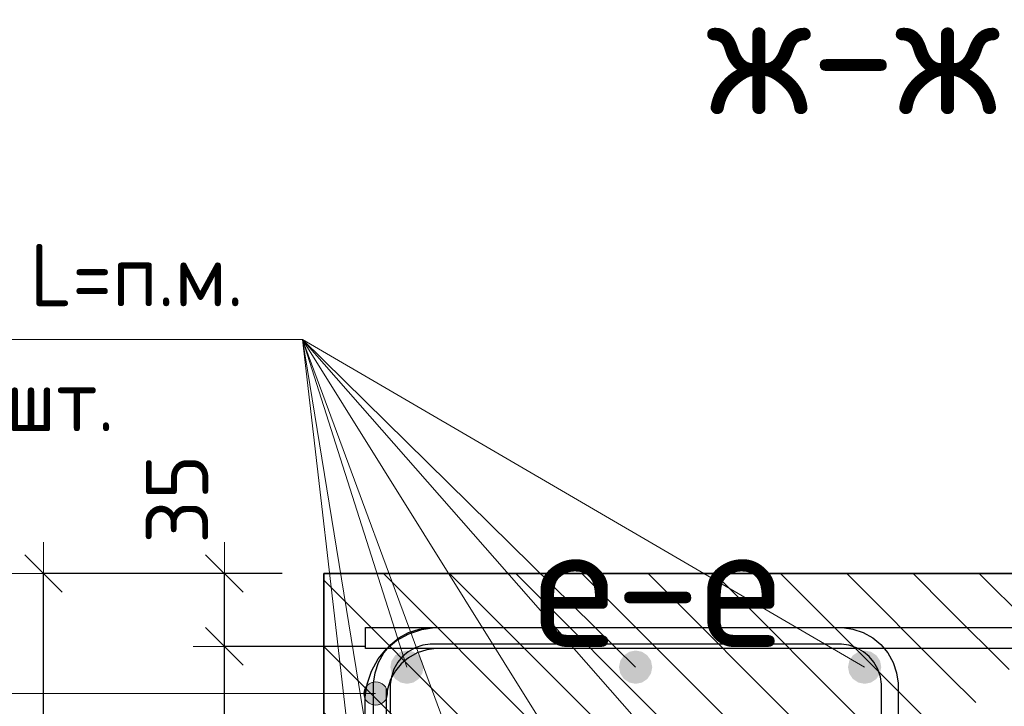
# Model space of a CAD drawing. Header units: metres. Extents: x -38 to 114, y -15 to 21.
# Tile 105 of 244: x 72.026 to 72.499, y 2.48 to 2.81. Entities that reach past the tile are written whole.
import ezdxf

# ---------------------------------------------------------------- set-up
doc = ezdxf.new("R2010")
doc.units = ezdxf.units.M
doc.header["$PDMODE"] = 65
for name, color, linetype, lineweight in [('XR$3$Арм. стержнями верхней зоны', 180, 'Continuous', 35), ('XR$3$Арм.стержн. Арматура края', 96, 'Continuous', 35), ('XR$3$Арм.стержн. Хомут', 240, 'Continuous', 35), ('XR$3$Арм.стержн.горизонт. 1', 180, 'Continuous', 35), ('XR$3$Размерная линия (1)', 7, 'Continuous', 13)]:
    doc.layers.add(name, color=color, linetype=linetype, lineweight=lineweight)
doc.styles.add('ISOCPEUR', font='txt')
doc.dimstyles.new('DIMSTYLE_23', dxfattribs={"dimtxt": 0.03, "dimasz": 0.03, "dimexe": 0, "dimexo": 0, "dimgap": 0.015, "dimtad": 2, "dimdec": 0, "dimlfac": 1000, "dimrnd": 5, "dimzin": 12, "dimdsep": 46, "dimtxsty": 'ISOCPEUR', "dimblk1": 'ALL_ML_STRICH', "dimblk2": 'ALL_ML_STRICH', "dimsah": 1, "dimcen": 0, "dimclrd": 7, "dimclre": 256, "dimclrt": 7, "dimadec": 0, "dimazin": 0, "dimtfac": 1, "dimtdec": 0, "dimtix": 1, "dimtmove": 2, "dimatfit": 3, "dimfxl": 0, "dimtvp": 1.2, "dimtzin": 0, "dimlwd": 0, "dimlwe": -3, "dimarcsym": 0})
doc.dimstyles.new('DIMSTYLE_24', dxfattribs={"dimtxt": 0.03, "dimasz": 0.03, "dimexe": 0, "dimexo": 0, "dimgap": 0.015, "dimtad": 2, "dimdec": 0, "dimlfac": 1000, "dimrnd": 5, "dimzin": 12, "dimdsep": 46, "dimtxsty": 'ISOCPEUR', "dimblk1": 'ALL_ML_STRICH', "dimblk2": 'ALL_ML_STRICH', "dimsah": 1, "dimcen": 0, "dimclrd": 7, "dimclre": 256, "dimclrt": 7, "dimadec": 0, "dimazin": 0, "dimtfac": 1, "dimtdec": 0, "dimtix": 1, "dimtmove": 2, "dimatfit": 3, "dimfxl": 0, "dimtzin": 0, "dimlwd": 0, "dimlwe": -3, "dimarcsym": 0})
pattern_1 = [(135, (0, 0), (-0.031819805, -0.031819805), [0.4, -0.05, 0, -0.05]), (135, (-0.01591, -0.01591), (-0.031819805, -0.031819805), [0.8, -0.1, 0.1, -0.1])]

# ---------------------------------------------------------------- blocks, each defined once
blk = doc.blocks.new('ALL_ML_STRICH')
at = {"color": 0, "linetype": 'ByBlock', "lineweight": -2}
for p, q in [((0, -0.5), (0, 0.5)), ((-0.3, -0.3), (0.3, 0.3)), ((-1, 0), (0.5, 0))]:
    blk.add_line(p, q, dxfattribs=at)
blk = doc.blocks.new('*D245')
at = {"layer": 'DEFPOINTS', "color": 7, "linetype": 'Continuous', "lineweight": 13, "transparency": 33554687}
for p in [(72.21207, 2.50903), (72.12431, 2.34903), (72.21203, 2.34903)]:
    blk.add_point(p, dxfattribs=at)
at = {"layer": 'XR$3$Размерная линия (1)', "color": 9, "linetype": 'Continuous', "lineweight": -2, "true_color": 0xc7c7c7, "transparency": 33554687}
for p, q in [((72.19207, 2.50903), (72.12431, 2.50903)), ((72.19203, 2.34903), (72.12431, 2.34903))]:
    blk.add_line(p, q, dxfattribs=at)
at = {"layer": 'XR$3$Размерная линия (1)', "color": 7, "linetype": 'Continuous', "lineweight": -2, "transparency": 33554687}
blk.add_line((72.12431, 2.34903), (72.12431, 2.50903), dxfattribs=at)
at = {"layer": 'XR$3$Размерная линия (1)', "color": 7, "linetype": 'Continuous', "lineweight": 13, "transparency": 33554687, "xscale": 0.03, "yscale": 0.03, "zscale": 0.03}
for p, rotation in [((72.12431, 2.50903), 90), ((72.12431, 2.34903), 270)]:
    blk.add_blockref('ALL_ML_STRICH', p, dxfattribs=dict(at, rotation=rotation))
at = {"layer": 'XR$3$Размерная линия (1)', "color": 7, "linetype": 'Continuous', "lineweight": 13, "transparency": 33554687, "insert": (72.10181, 2.43353), "char_height": 0.03, "width": 0.09, "attachment_point": 5, "rotation": 90, "style": 'ISOCPEUR'}
blk.add_mtext('\\A1;{160}', dxfattribs=at)
blk = doc.blocks.new('*D246')
at = {"layer": 'DEFPOINTS', "color": 7, "linetype": 'Continuous', "lineweight": 13, "transparency": 33554687}
for p in [(72.17211, 2.54403), (72.12431, 2.50903), (72.21207, 2.50903)]:
    blk.add_point(p, dxfattribs=at)
at = {"layer": 'XR$3$Размерная линия (1)', "color": 9, "linetype": 'Continuous', "lineweight": -2, "true_color": 0xc7c7c7, "transparency": 33554687}
for p, q in [((72.15211, 2.54403), (72.12431, 2.54403)), ((72.19207, 2.50903), (72.12431, 2.50903))]:
    blk.add_line(p, q, dxfattribs=at)
at = {"layer": 'XR$3$Размерная линия (1)', "color": 7, "linetype": 'Continuous', "lineweight": -2, "transparency": 33554687}
blk.add_line((72.12431, 2.50903), (72.12431, 2.54403), dxfattribs=at)
at = {"layer": 'XR$3$Размерная линия (1)', "color": 7, "linetype": 'Continuous', "lineweight": 13, "transparency": 33554687, "xscale": 0.03, "yscale": 0.03, "zscale": 0.03}
for p, rotation in [((72.12431, 2.54403), 90), ((72.12431, 2.50903), 270)]:
    blk.add_blockref('ALL_ML_STRICH', p, dxfattribs=dict(at, rotation=rotation))
at = {"layer": 'XR$3$Размерная линия (1)', "color": 7, "linetype": 'Continuous', "lineweight": 13, "transparency": 33554687, "insert": (72.10157, 2.57977), "char_height": 0.03, "width": 0.06, "attachment_point": 5, "rotation": 90, "style": 'ISOCPEUR'}
blk.add_mtext('\\A1;{35}', dxfattribs=at)
blk = doc.blocks.new('*D247')
at = {"layer": 'DEFPOINTS', "color": 7, "linetype": 'Continuous', "lineweight": 13, "transparency": 33554687}
for p in [(72.17211, 2.54403), (72.03736, 2.18403), (72.17211, 2.18403)]:
    blk.add_point(p, dxfattribs=at)
at = {"layer": 'XR$3$Размерная линия (1)', "color": 9, "linetype": 'Continuous', "lineweight": -2, "true_color": 0xc7c7c7, "transparency": 33554687}
for p, q in [((72.15211, 2.54403), (72.03736, 2.54403)), ((72.15211, 2.18403), (72.03736, 2.18403))]:
    blk.add_line(p, q, dxfattribs=at)
at = {"layer": 'XR$3$Размерная линия (1)', "color": 7, "linetype": 'Continuous', "lineweight": -2, "transparency": 33554687}
blk.add_line((72.03736, 2.18403), (72.03736, 2.54403), dxfattribs=at)
at = {"layer": 'XR$3$Размерная линия (1)', "color": 7, "linetype": 'Continuous', "lineweight": 13, "transparency": 33554687, "xscale": 0.03, "yscale": 0.03, "zscale": 0.03}
for p, rotation in [((72.03736, 2.54403), 90), ((72.03736, 2.18403), 270)]:
    blk.add_blockref('ALL_ML_STRICH', p, dxfattribs=dict(at, rotation=rotation))
at = {"layer": 'XR$3$Размерная линия (1)', "color": 7, "linetype": 'Continuous', "lineweight": 13, "transparency": 33554687, "insert": (72.01486, 2.36553), "char_height": 0.03, "width": 0.09, "attachment_point": 5, "rotation": 90, "style": 'ISOCPEUR'}
blk.add_mtext('\\A1;{360}', dxfattribs=at)

msp = doc.modelspace()

# ---------------------------------------------------------------- hatches: boundary and pattern name
at = {"linetype": 'Continuous', "lineweight": 13, "transparency": 33554687}
h = msp.add_hatch(dxfattribs=at)
h.set_pattern_fill('__________540', scale=0.015, style=0, pattern_type=2)
h.set_pattern_definition(pattern_1)
h.paths.add_polyline_path([(72.47211, 2.54403), (72.17211, 2.54403), (72.17211, 2.18403), (72.47211, 2.18403)], flags=0)
at = {"linetype": 'Continuous', "lineweight": 25, "transparency": 33554687}
h = msp.add_hatch(dxfattribs=at)
h.set_pattern_fill('__________540', scale=0.015, style=0, pattern_type=2)
h.set_pattern_definition(pattern_1)
h.paths.add_polyline_path([(72.47211, 2.54403), (72.47211, 2.34403), (72.72626, 2.34403), (72.72626, 2.54403)], flags=0)
at = {"layer": 'XR$3$Арм.стержн. Арматура края', "linetype": 'Continuous', "lineweight": 13, "transparency": 33554687}
for points in [[(72.19219, 2.48918), (72.19422, 2.48153), (72.19422, 2.49121)], [(72.19422, 2.49121), (72.19703, 2.48074), (72.19703, 2.49199)], [(72.19422, 2.49121), (72.19422, 2.48153), (72.19703, 2.48074)], [(72.19703, 2.49199), (72.19703, 2.48074), (72.19984, 2.48153)], [(72.19703, 2.49199), (72.19984, 2.48153), (72.19984, 2.49121)], [(72.19984, 2.49121), (72.19984, 2.48153), (72.20187, 2.48356)], [(72.19984, 2.49121), (72.20187, 2.48356), (72.20187, 2.48918)], [(72.19219, 2.48356), (72.19219, 2.48918), (72.19141, 2.48637)], [(72.19219, 2.48918), (72.19219, 2.48356), (72.19422, 2.48153)], [(72.20187, 2.48918), (72.20187, 2.48356), (72.20266, 2.48637)]]:
    msp.add_hatch(color=7, dxfattribs=at).paths.add_polyline_path(points)
at = {"layer": 'XR$3$Арм.стержн.горизонт. 1', "linetype": 'Continuous', "lineweight": 50, "transparency": 33554687}
for points in [[(72.22007, 2.49903), (72.21946, 2.5021), (72.21773, 2.50469), (72.21513, 2.50642), (72.21207, 2.50703), (72.20901, 2.50642), (72.20641, 2.50469), (72.20468, 2.5021), (72.20407, 2.49903), (72.20468, 2.49597), (72.20641, 2.49338), (72.20901, 2.49164), (72.21207, 2.49103), (72.21513, 2.49164), (72.21773, 2.49338), (72.21946, 2.49597)], [(72.32999, 2.49903), (72.32939, 2.5021), (72.32765, 2.50469), (72.32506, 2.50642), (72.32199, 2.50703), (72.31893, 2.50642), (72.31634, 2.50469), (72.3146, 2.5021), (72.31399, 2.49903), (72.3146, 2.49597), (72.31634, 2.49338), (72.31893, 2.49164), (72.32199, 2.49103), (72.32506, 2.49164), (72.32765, 2.49338), (72.32939, 2.49597)], [(72.44007, 2.49903), (72.43946, 2.5021), (72.43773, 2.50469), (72.43513, 2.50642), (72.43207, 2.50703), (72.42901, 2.50642), (72.42641, 2.50469), (72.42468, 2.5021), (72.42407, 2.49903), (72.42468, 2.49597), (72.42641, 2.49338), (72.42901, 2.49164), (72.43207, 2.49103), (72.43513, 2.49164), (72.43773, 2.49338), (72.43946, 2.49597)]]:
    msp.add_hatch(color=7, dxfattribs=at).paths.add_polyline_path(points)

# ---------------------------------------------------------------- linework, layer by layer
at = {"color": 7, "linetype": 'Continuous', "lineweight": 35, "transparency": 33554687}
for p, q in [((72.17211, 2.54403), (72.17211, 2.18403)), ((72.47211, 2.54403), (72.17211, 2.54403)), ((72.72626, 2.54403), (72.47211, 2.54403))]:
    msp.add_line(p, q, dxfattribs=at)
at = {"layer": 'XR$3$Арм. стержнями верхней зоны', "color": 4, "linetype": 'Continuous', "lineweight": 25, "transparency": 33554687}
msp.add_lwpolyline([(72.19209, 2.51803), (72.73126, 2.51803), (72.73126, 2.50803), (72.19209, 2.50803), (72.19209, 2.51803)], dxfattribs=at)
at = {"layer": 'XR$3$Арм.стержн. Арматура края', "color": 7, "linetype": 'Continuous', "lineweight": 13, "transparency": 33554687}
for p, q in [((72.19703, 2.49199), (72.19703, 2.49199)), ((71.72365, 2.48637), (72.03065, 2.48637)), ((72.03065, 2.48637), (72.19703, 2.48637)), ((72.19141, 2.48637), (72.19141, 2.48637)), ((72.20266, 2.48637), (72.20266, 2.48637)), ((72.19703, 2.48074), (72.19703, 2.48074))]:
    msp.add_line(p, q, dxfattribs=at)
at = {"layer": 'XR$3$Арм.стержн. Арматура края', "color": 4, "linetype": 'Continuous', "lineweight": 25, "transparency": 33554687}
for points in [[(72.69203, 2.38403), (72.22538, 2.38403), (72.21928, 2.38488), (72.21293, 2.38698), (72.20708, 2.39025), (72.20227, 2.39427), (72.19825, 2.39908), (72.19497, 2.40493), (72.19288, 2.41128), (72.19203, 2.41738), (72.19203, 2.48469), (72.19288, 2.49079), (72.19497, 2.49714), (72.19825, 2.50298), (72.20227, 2.5078), (72.20708, 2.51182), (72.21293, 2.51509), (72.21928, 2.51718), (72.22538, 2.51803), (72.69203, 2.51803)], [(72.69203, 2.50803), (72.22607, 2.50803), (72.22155, 2.5074), (72.21697, 2.5059), (72.21278, 2.50355), (72.20937, 2.5007), (72.20652, 2.49729), (72.20417, 2.49309), (72.20266, 2.48851), (72.20203, 2.48399), (72.20203, 2.41807), (72.20266, 2.41355), (72.20417, 2.40898), (72.20652, 2.40478), (72.20937, 2.40137), (72.21278, 2.39852), (72.21697, 2.39617), (72.22155, 2.39466), (72.22607, 2.39403), (72.69203, 2.39403)]]:
    msp.add_lwpolyline(points, dxfattribs=at)
at = {"layer": 'XR$3$Арм.стержн. Арматура края', "color": 7, "linetype": 'Continuous', "lineweight": 13, "transparency": 33554687}
msp.add_circle((72.19703, 2.48637), 0.00563, dxfattribs=at)
at = {"layer": 'XR$3$Арм.стержн. Хомут', "color": 40, "linetype": 'Continuous', "lineweight": 25, "transparency": 33554687}
for points in [[(72.19607, 2.23471), (72.19607, 2.49136), (72.19675, 2.49624), (72.19842, 2.50132), (72.20104, 2.50599), (72.20426, 2.50984), (72.20811, 2.51306), (72.21279, 2.51568), (72.21787, 2.51735), (72.22275, 2.51803), (72.42143, 2.51803), (72.42631, 2.51735), (72.43139, 2.51568), (72.43607, 2.51306), (72.43992, 2.50984), (72.44314, 2.50599), (72.44575, 2.50132), (72.44743, 2.49624), (72.44811, 2.49136), (72.44811, 2.23471)], [(72.19607, 2.23471), (72.19607, 2.49136), (72.19675, 2.49624), (72.19842, 2.50132), (72.20104, 2.50599), (72.20426, 2.50984), (72.20811, 2.51306), (72.21279, 2.51568), (72.21787, 2.51735), (72.22275, 2.51803), (72.42143, 2.51803), (72.42631, 2.51735), (72.43139, 2.51568), (72.43607, 2.51306), (72.43992, 2.50984), (72.44314, 2.50599), (72.44575, 2.50132), (72.44743, 2.49624), (72.44811, 2.49136), (72.44811, 2.23471)], [(72.44011, 2.23526), (72.44011, 2.4908), (72.43961, 2.49442), (72.4384, 2.49808), (72.43652, 2.50144), (72.43424, 2.50416), (72.43151, 2.50644), (72.42816, 2.50832), (72.42449, 2.50953), (72.42088, 2.51003), (72.2233, 2.51003), (72.21969, 2.50953), (72.21602, 2.50832), (72.21267, 2.50644), (72.20994, 2.50416), (72.20766, 2.50144), (72.20578, 2.49808), (72.20457, 2.49442), (72.20407, 2.4908), (72.20407, 2.23526)], [(72.44011, 2.23526), (72.44011, 2.4908), (72.43961, 2.49442), (72.4384, 2.49808), (72.43652, 2.50144), (72.43424, 2.50416), (72.43151, 2.50644), (72.42816, 2.50832), (72.42449, 2.50953), (72.42088, 2.51003), (72.2233, 2.51003), (72.21969, 2.50953), (72.21602, 2.50832), (72.21267, 2.50644), (72.20994, 2.50416), (72.20766, 2.50144), (72.20578, 2.49808), (72.20457, 2.49442), (72.20407, 2.4908), (72.20407, 2.23526)]]:
    msp.add_lwpolyline(points, dxfattribs=at)
at = {"layer": 'XR$3$Арм.стержн.горизонт. 1', "color": 7, "linetype": 'Continuous', "lineweight": 13, "transparency": 33554687}
for p, q in [((71.93584, 2.65643), (72.16184, 2.65643)), ((72.16184, 2.65643), (72.43211, 2.22403)), ((72.16184, 2.65643), (72.32199, 2.49903)), ((72.16184, 2.65643), (72.21203, 2.22403)), ((72.16184, 2.65643), (72.43211, 2.34903)), ((72.16184, 2.65643), (72.21207, 2.49903)), ((72.16184, 2.65643), (72.43207, 2.49903)), ((72.16184, 2.65643), (72.32203, 2.22403)), ((72.16184, 2.65643), (72.21203, 2.34903))]:
    msp.add_line(p, q, dxfattribs=at)

# ---------------------------------------------------------------- texts
at = {"color": 7, "linetype": 'Continuous', "lineweight": 13, "transparency": 33554687, "char_height": 0.06, "style": 'ISOCPEUR'}
for s, insert, width, attachment_point in [('\\A1;{\\fISOCPEUR|i0|b0;\\H0.060000;\\W1.000000;\\C7;ж-ж}\\P', (72.4968, 2.76454), 0.1777778, 9), ('\\A1;{\\fISOCPEUR|i0|b0;\\H0.060000;\\W1.000000;\\C7;е-е}\\P', (72.3326, 2.53871), 0.1533913, 5), ('\\A1;{\\fISOCPEUR|i0|b0;\\H0.060000;\\W1.000000;\\C7;е-е}\\P', (72.3326, 2.53871), 0.1533913, 5)]:
    msp.add_mtext(s, dxfattribs=dict(at, insert=insert, width=width, attachment_point=attachment_point))
at = {"layer": 'XR$3$Арм.стержн.горизонт. 1', "color": 7, "linetype": 'Continuous', "lineweight": 25, "transparency": 33554687, "char_height": 0.03, "attachment_point": 7, "style": 'ISOCPEUR'}
for s, insert, width in [('\\W0.94;ø16 L=п.м.', (71.95584, 2.67243), 0.199983), ('\\W0.94;8шт. ', (71.99784, 2.61243), 0.1161286)]:
    msp.add_mtext(s, dxfattribs=dict(at, insert=insert, width=width))

# ---------------------------------------------------------------- dimensions: what is measured, and where the dimension line sits
at = {"layer": 'XR$3$Размерная линия (1)', "color": 7, "linetype": 'Continuous', "lineweight": 13, "transparency": 33554687}
for base, p1, p2, dimstyle, picture, middle in [((72.12431, 2.54403), (72.19207, 2.50903), (72.15211, 2.54403), 'DIMSTYLE_23', '*D246', (72.10157, 2.57977)), ((72.03736, 2.54403), (72.15211, 2.18403), (72.15211, 2.54403), 'DIMSTYLE_24', '*D247', (72.01486, 2.36553)), ((72.12431, 2.50903), (72.19203, 2.34903), (72.19207, 2.50903), 'DIMSTYLE_24', '*D245', (72.10181, 2.43353))]:
    dim = msp.add_linear_dim(base=base, p1=p1, p2=p2, angle=90, dimstyle=dimstyle, override={"dimpost": '<>', "dimclrd": 7, "dimclre": 9, "dimclrt": 7, "dimlwd": 0, "dimlwe": 65533}, dxfattribs=at)
    dim.commit()
    dim.dimension.update_dxf_attribs({"geometry": picture, "text_midpoint": middle, "dimtype": 160})

doc.saveas('drawing.dxf')
